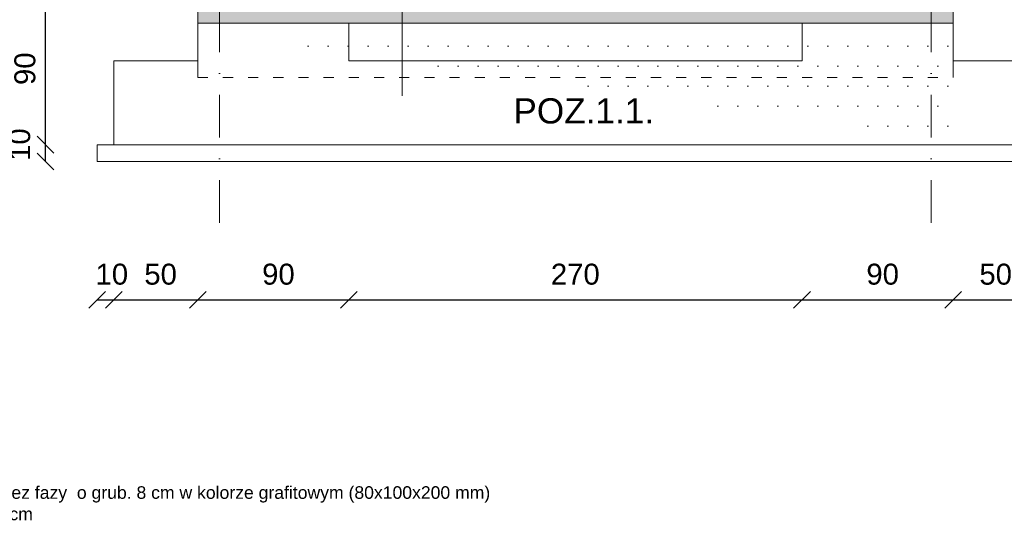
# Model space of a CAD drawing. Header units: millimetres. Extents: x 6197 to 108098, y 4257 to 29730.
# Tile 134 of 148: x 52532 to 53705, y 10269 to 10875. Entities that reach past the tile are written whole.
import ezdxf

# ---------------------------------------------------------------- set-up
doc = ezdxf.new("R2010")
doc.units = ezdxf.units.MM
doc.linetypes.add('ACAD_ISO03W100', pattern=[30, 12, -18])
doc.linetypes.add('DASHDOTX2', pattern=[50.8, 25.4, -12.7, 0, -12.7])
doc.styles.get("Standard").update_dxf_attribs({"font": 'arial.ttf'})
doc.dimstyles.new('ISO-25', dxfattribs={"dimtxt": 2.5, "dimasz": 2.5, "dimexe": 1.25, "dimexo": 0.625, "dimtad": 1, "dimtxsty": 'Standard', "dimcen": 2.5, "dimadec": 0, "dimazin": 0, "dimtfac": 1, "dimtmove": 0, "dimatfit": 3, "dimfxl": 1, "dimarcsym": 0})

# ---------------------------------------------------------------- blocks, each defined once
blk = doc.blocks.new('_Oblique')
at = {"color": 0, "linetype": 'ByBlock', "lineweight": -2}
blk.add_line((-0.5, -0.5), (0.5, 0.5), dxfattribs=at)
blk = doc.blocks.new('*D1473')
at = {"color": 0, "lineweight": -2, "transparency": 16777216}
blk.add_line((52562.3072122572, 10705.6388648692), (52562.3072122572, 10725.6388648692), dxfattribs=at)
at = {"layer": 'Defpoints', "color": 0, "transparency": 16777216}
for p in [(52562.3072122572, 10725.6388648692), (52623.78403224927, 10725.6388648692), (52623.78403224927, 10705.6388648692)]:
    blk.add_point(p, dxfattribs=at)
at = {"color": 0, "lineweight": -2, "transparency": 16777216, "xscale": 20, "yscale": 20, "zscale": 20}
for p, rotation in [((52562.3072122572, 10725.6388648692), 90), ((52562.3072122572, 10705.6388648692), 270)]:
    blk.add_blockref('_Oblique', p, dxfattribs=dict(at, rotation=rotation))
at = {"color": 0, "lineweight": 20, "transparency": 16777216, "insert": (52531.70163884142, 10725.72601496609), "char_height": 25, "attachment_point": 5, "rotation": 90}
blk.add_mtext('10', dxfattribs=at)
blk = doc.blocks.new('*D1474')
at = {"color": 0, "lineweight": -2, "transparency": 16777216}
blk.add_line((52562.3072160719, 10725.6388648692), (52562.3072160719, 10905.6388648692), dxfattribs=at)
at = {"layer": 'Defpoints', "color": 0, "transparency": 16777216}
for p in [(52562.3072160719, 10905.6388648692), (52643.78403224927, 10905.6388648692), (52623.78403224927, 10725.6388648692)]:
    blk.add_point(p, dxfattribs=at)
at = {"color": 0, "lineweight": -2, "transparency": 16777216, "xscale": 20, "yscale": 20, "zscale": 20}
for p, rotation in [((52562.3072160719, 10905.6388648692), 90), ((52562.3072160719, 10725.6388648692), 270)]:
    blk.add_blockref('_Oblique', p, dxfattribs=dict(at, rotation=rotation))
at = {"color": 0, "lineweight": 20, "transparency": 16777216, "insert": (52537.88206925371, 10816.19630145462), "char_height": 25, "attachment_point": 5, "rotation": 90}
blk.add_mtext('90', dxfattribs=at)
blk = doc.blocks.new('*D1495')
at = {"color": 0, "lineweight": -2, "transparency": 16777216}
blk.add_line((52623.78403224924, 10540.65860175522), (52643.78403224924, 10540.65860175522), dxfattribs=at)
at = {"layer": 'Defpoints', "color": 0, "transparency": 16777216}
for p in [(52643.78403224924, 10725.63886486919), (52623.78403224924, 10705.63886486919), (52643.78403224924, 10540.65860175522)]:
    blk.add_point(p, dxfattribs=at)
at = {"color": 0, "lineweight": -2, "transparency": 16777216, "xscale": 20, "yscale": 20, "zscale": 20, "rotation": 180}
blk.add_blockref('_Oblique', (52623.78403224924, 10540.65860175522), dxfattribs=at)
at = {"color": 0, "lineweight": -2, "transparency": 16777216, "xscale": 20, "yscale": 20, "zscale": 20}
blk.add_blockref('_Oblique', (52643.78403224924, 10540.65860175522), dxfattribs=at)
at = {"color": 0, "lineweight": 20, "transparency": 16777216, "insert": (52641.36482753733, 10571.18731235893), "char_height": 25, "width": 33.50954979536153, "attachment_point": 5}
blk.add_mtext('10', dxfattribs=at)
blk = doc.blocks.new('*D1496')
at = {"color": 0, "lineweight": -2, "transparency": 16777216}
blk.add_line((52643.78403224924, 10540.65860175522), (52743.78403224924, 10540.65860175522), dxfattribs=at)
at = {"layer": 'Defpoints', "color": 0, "transparency": 16777216}
for p in [(52743.78403224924, 10825.63886486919), (52643.78403224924, 10725.63886486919), (52743.78403224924, 10540.65860175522)]:
    blk.add_point(p, dxfattribs=at)
at = {"color": 0, "lineweight": -2, "transparency": 16777216, "xscale": 20, "yscale": 20, "zscale": 20, "rotation": 180}
blk.add_blockref('_Oblique', (52643.78403224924, 10540.65860175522), dxfattribs=at)
at = {"color": 0, "lineweight": -2, "transparency": 16777216, "xscale": 20, "yscale": 20, "zscale": 20}
blk.add_blockref('_Oblique', (52743.78403224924, 10540.65860175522), dxfattribs=at)
at = {"color": 0, "lineweight": 20, "transparency": 16777216, "insert": (52699.48988785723, 10571.18731235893), "char_height": 25, "width": 33.50954979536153, "attachment_point": 5}
blk.add_mtext('50', dxfattribs=at)
blk = doc.blocks.new('*D1497')
at = {"color": 0, "lineweight": -2, "transparency": 16777216}
blk.add_line((52743.78403224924, 10540.65860175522), (52923.78403224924, 10540.65860175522), dxfattribs=at)
at = {"layer": 'Defpoints', "color": 0, "transparency": 16777216}
for p in [(52743.78403224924, 10825.6388649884), (52923.78403224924, 10825.63886081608), (52923.78403224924, 10540.65860175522)]:
    blk.add_point(p, dxfattribs=at)
at = {"color": 0, "lineweight": -2, "transparency": 16777216, "xscale": 20, "yscale": 20, "zscale": 20, "rotation": 180}
blk.add_blockref('_Oblique', (52743.78403224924, 10540.65860175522), dxfattribs=at)
at = {"color": 0, "lineweight": -2, "transparency": 16777216, "xscale": 20, "yscale": 20, "zscale": 20}
blk.add_blockref('_Oblique', (52923.78403224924, 10540.65860175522), dxfattribs=at)
at = {"color": 0, "lineweight": 20, "transparency": 16777216, "insert": (52839.88433732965, 10571.18731235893), "char_height": 25, "width": 33.50954979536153, "attachment_point": 5}
blk.add_mtext('90', dxfattribs=at)
blk = doc.blocks.new('*D1498')
at = {"color": 0, "lineweight": -2, "transparency": 16777216}
blk.add_line((52923.78403224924, 10540.65860175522), (53463.78403224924, 10540.65860175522), dxfattribs=at)
at = {"layer": 'Defpoints', "color": 0, "transparency": 16777216}
for p in [(52923.78403224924, 10825.6388649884), (53463.78403224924, 10825.63885890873), (53463.78403224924, 10540.65860175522)]:
    blk.add_point(p, dxfattribs=at)
at = {"color": 0, "lineweight": -2, "transparency": 16777216, "xscale": 20, "yscale": 20, "zscale": 20, "rotation": 180}
blk.add_blockref('_Oblique', (52923.78403224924, 10540.65860175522), dxfattribs=at)
at = {"color": 0, "lineweight": -2, "transparency": 16777216, "xscale": 20, "yscale": 20, "zscale": 20}
blk.add_blockref('_Oblique', (53463.78403224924, 10540.65860175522), dxfattribs=at)
at = {"color": 0, "lineweight": 20, "transparency": 16777216, "insert": (53193.64107360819, 10571.18731235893), "char_height": 25, "width": 33.50954979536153, "attachment_point": 5}
blk.add_mtext('270', dxfattribs=at)
blk = doc.blocks.new('*D1499')
at = {"color": 0, "lineweight": -2, "transparency": 16777216}
blk.add_line((53463.78403224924, 10540.65860175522), (53643.78403224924, 10540.65860175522), dxfattribs=at)
at = {"layer": 'Defpoints', "color": 0, "transparency": 16777216}
for p in [(53463.78403224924, 10825.6388649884), (53643.78403224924, 10825.63886081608), (53643.78403224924, 10540.65860175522)]:
    blk.add_point(p, dxfattribs=at)
at = {"color": 0, "lineweight": -2, "transparency": 16777216, "xscale": 20, "yscale": 20, "zscale": 20, "rotation": 180}
blk.add_blockref('_Oblique', (53463.78403224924, 10540.65860175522), dxfattribs=at)
at = {"color": 0, "lineweight": -2, "transparency": 16777216, "xscale": 20, "yscale": 20, "zscale": 20}
blk.add_blockref('_Oblique', (53643.78403224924, 10540.65860175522), dxfattribs=at)
at = {"color": 0, "lineweight": 20, "transparency": 16777216, "insert": (53559.88433732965, 10571.18731235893), "char_height": 25, "width": 33.50954979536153, "attachment_point": 5}
blk.add_mtext('90', dxfattribs=at)
blk = doc.blocks.new('*D1500')
at = {"color": 0, "lineweight": -2, "transparency": 16777216}
blk.add_line((53643.78403224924, 10540.65860175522), (53743.78403224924, 10540.65860175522), dxfattribs=at)
at = {"layer": 'Defpoints', "color": 0, "transparency": 16777216}
for p in [(53643.78403224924, 10825.6388649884), (53743.78403224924, 10825.63886486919), (53743.78403224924, 10540.65860175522)]:
    blk.add_point(p, dxfattribs=at)
at = {"color": 0, "lineweight": -2, "transparency": 16777216, "xscale": 20, "yscale": 20, "zscale": 20, "rotation": 180}
blk.add_blockref('_Oblique', (53643.78403224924, 10540.65860175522), dxfattribs=at)
at = {"color": 0, "lineweight": -2, "transparency": 16777216, "xscale": 20, "yscale": 20, "zscale": 20}
blk.add_blockref('_Oblique', (53743.78403224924, 10540.65860175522), dxfattribs=at)
at = {"color": 0, "lineweight": 20, "transparency": 16777216, "insert": (53694.56099023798, 10571.18731235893), "char_height": 25, "width": 33.50954979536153, "attachment_point": 5}
blk.add_mtext('50', dxfattribs=at)

msp = doc.modelspace()

# ---------------------------------------------------------------- hatches: boundary and pattern name
at = {"lineweight": 20}
h = msp.add_hatch(dxfattribs=at)
h.set_pattern_fill('AR-SAND', color=256, scale=0.2, style=0)
h.set_pattern_definition([(37.50000000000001, (-1177872072.976767, -935728276.4493222), (-0.3200062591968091, 9.788264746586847), [0, -7.721600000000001, 0, -8.636000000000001, 0, -8.255]), (7.499999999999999, (-1177872072.976767, -935728276.4493222), (8.990465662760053, 14.33650201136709), [0, -4.1656, 0, -6.959600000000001, 0, -2.667]), (327.5, (-1177872079.225167, -935728276.4493222), (15.81984740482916, 0.02874369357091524), [0, -2.54, 0, -9.144, 0, -11.938]), (317.5, (-1177872079.225167, -935728276.4493222), (15.27112904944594, 4.458586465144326), [0, -1.27, 0, -5.9944, 0, -6.858000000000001])])
h.paths.add_polyline_path([(53643.78403224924, 10870.63886486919), (53643.78403224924, 10895.63886486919), (52743.78403224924, 10895.63886486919), (52743.78403224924, 10870.63886486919)])
h = msp.add_hatch(dxfattribs=at)
h.set_pattern_fill('DOTS', color=256, scale=15, style=0)
h.set_pattern_definition([(0, (-1177872072.976767, -935728276.4493222), (11.90625, 23.8125), [0, -23.8125])])
h.paths.add_polyline_path([(53643.78403224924, 10805.63886486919), (53643.78403224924, 10870.63886486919), (53463.78403248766, 10870.63886486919), (53463.78403224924, 10825.63886486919), (52923.78403224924, 10825.63886486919), (52923.78403201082, 10870.63886486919), (52743.78403224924, 10870.63886486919), (52743.78403224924, 10805.63886486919)])
h.paths.add_polyline_path([(52923.78403201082, 10870.63886486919), (52923.78403224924, 10825.63886486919), (53463.78403224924, 10825.63886486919), (53463.78403248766, 10870.63886486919)], flags=17)

# ---------------------------------------------------------------- linework, layer by layer
at = {"linetype": 'DASHDOTX2', "lineweight": 20, "ltscale": 2}
for p, q in [((52769.78403224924, 10632.64596414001), (52769.78403224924, 11946.22148298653)), ((53617.78403224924, 10632.64596414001), (53617.78403224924, 11946.22148298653))]:
    msp.add_line(p, q, dxfattribs=at)
at = {"lineweight": 20}
for p, q in [((52743.78403224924, 10805.63886486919), (52743.78403224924, 11655.34208225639)), ((53643.78403224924, 10805.63886486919), (53643.78403248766, 11655.3420823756)), ((52987.28927865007, 10956.45590948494), (52987.28927865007, 10783.71690284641)), ((52743.78403224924, 10870.63886486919), (53643.78403224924, 10870.63886486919)), ((52923.78403224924, 10825.63886486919), (52923.78403201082, 10870.63886486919)), ((53463.78403224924, 10825.63886486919), (53463.78403248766, 10870.63886486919)), ((52643.78403224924, 10725.63886486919), (52643.78403224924, 10825.63886486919)), ((52643.78403224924, 10825.63886486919), (52743.78403224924, 10825.63886486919)), ((53643.78403224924, 10825.63886486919), (53743.78403224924, 10825.63886486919)), ((52623.78403224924, 10725.63886486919), (52623.78403224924, 10705.63886486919)), ((52623.78403224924, 10725.63886486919), (53763.78403224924, 10725.63886486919)), ((52623.78403224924, 10725.63886486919), (52643.78403224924, 10725.63886486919)), ((52623.78403224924, 10705.63886486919), (53763.78403224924, 10705.63886486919))]:
    msp.add_line(p, q, dxfattribs=at)
at = {"linetype": 'Continuous', "lineweight": 20}
msp.add_line((52923.78403224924, 10825.63886486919), (53463.78403224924, 10825.63886486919), dxfattribs=at)
at = {"linetype": 'ACAD_ISO03W100', "lineweight": 20}
msp.add_line((52743.78403224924, 10805.63886486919), (53643.78403224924, 10805.63886486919), dxfattribs=at)

# ---------------------------------------------------------------- texts
for s, width, insert, char_height, attachment_point in [('\\pi49.70796,t319.70796;Lamele z profili \\P\\pi64.07358,t334.07358;aluminiowych\\P\\pi51.85666,t321.85666;40x80x1,5 mm \\P\\pi38.9542,t308.9542;drewnopodobne \\P\\pi10.39691,t280.39691;w kolorze złoty dąb', 375.3504282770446, (51929.47255005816, 11170.2334889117), 30, 1), ('\\A1;\\pi188.47376,t458.47376;wełna mineralna\\P\\pi118.0065,t388.0065;fasadowa o grub. 20 cm\\P\\pi169.6743,t439.6743;{\\H1.08333x;ʎ\\H0.92308x; = 0,036 (W/mxk)}', 680.2217330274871, (47007.32994928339, 10935.65840565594), 30, 1), ('POZ.1.1.', 68.36028754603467, (53119.82978048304, 10750.52120792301), 30, 7), ('\\A1;\\pi108.91032,t378.91032;projektowany wieniec W1\\P\\pi237.33119,t507.33119;(30x40 cm)', 680.2217330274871, (47007.32994928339, 10463.78781198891), 30, 1), ('\\A1;\\pi-45,l60,t60;- kostka betonowa, brukowa typu cegiełka bez fazy  o grub. 8 cm w kolorze grafitowym (80x100x200 mm)', 1651.13207509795, (52100.21139254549, 10299.11661338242), 15, 7), ('\\A1;\\pi-45,l60,t60;- podsypka cementowo-piaskowa o grub. 5 cm', 1651.13207509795, (52100.21139254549, 10273.61605166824), 15, 7)]:
    msp.add_mtext_dynamic_manual_height_columns(s, width=width, gutter_width=12.5, heights=[0], dxfattribs=dict(insert=insert, char_height=char_height, attachment_point=attachment_point))

# ---------------------------------------------------------------- dimensions: what is measured, and where the dimension line sits
at = {"lineweight": 20}
for base, p1, p2, text, picture, middle in [((52562.3072160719, 10905.6388648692), (52623.78403224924, 10725.63886486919), (52643.78403224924, 10905.63886486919), '90', '*D1474', (52537.88206925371, 10816.19630145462)), ((52562.3072122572, 10725.6388648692), (52623.78403224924, 10705.63886486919), (52623.78403224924, 10725.63886486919), '10', '*D1473', (52531.70163884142, 10725.72601496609))]:
    dim = msp.add_linear_dim(base=base, p1=p1, p2=p2, angle=90, text=text, dimstyle='ISO-25', override={"dimtxt": 25, "dimasz": 20, "dimblk1": 'Oblique', "dimblk2": 'Oblique', "dimsah": 1, "dimse1": 1, "dimse2": 1, "dimtmove": 2}, dxfattribs=at)
    dim.commit()
    dim.dimension.update_dxf_attribs({"geometry": picture, "text_midpoint": middle, "dimtype": 160})
for base, p1, p2, text, picture, middle in [((52743.78403224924, 10540.65860175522), (52643.78403224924, 10725.63886486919), (52743.78403224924, 10825.63886486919), '50', '*D1496', (52699.48988785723, 10571.18731235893)), ((52923.78403224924, 10540.65860175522), (52743.78403224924, 10825.6388649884), (52923.78403224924, 10825.63886081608), '90', '*D1497', (52839.88433732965, 10571.18731235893)), ((53463.78403224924, 10540.65860175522), (52923.78403224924, 10825.6388649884), (53463.78403224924, 10825.63885890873), '270', '*D1498', (53193.64107360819, 10571.18731235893)), ((53643.78403224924, 10540.65860175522), (53463.78403224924, 10825.6388649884), (53643.78403224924, 10825.63886081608), '90', '*D1499', (53559.88433732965, 10571.18731235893)), ((53743.78403224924, 10540.65860175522), (53643.78403224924, 10825.6388649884), (53743.78403224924, 10825.63886486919), '50', '*D1500', (53694.56099023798, 10571.18731235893)), ((52643.78403224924, 10540.65860175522), (52623.78403224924, 10705.63886486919), (52643.78403224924, 10725.63886486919), '10', '*D1495', (52641.36482753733, 10571.18731235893))]:
    dim = msp.add_linear_dim(base=base, p1=p1, p2=p2, text=text, dimstyle='ISO-25', override={"dimtxt": 25, "dimasz": 20, "dimblk1": 'Oblique', "dimblk2": 'Oblique', "dimsah": 1, "dimse1": 1, "dimse2": 1, "dimtmove": 2}, dxfattribs=at)
    dim.commit()
    dim.dimension.update_dxf_attribs({"geometry": picture, "text_midpoint": middle, "dimtype": 160})

doc.saveas('drawing.dxf')
